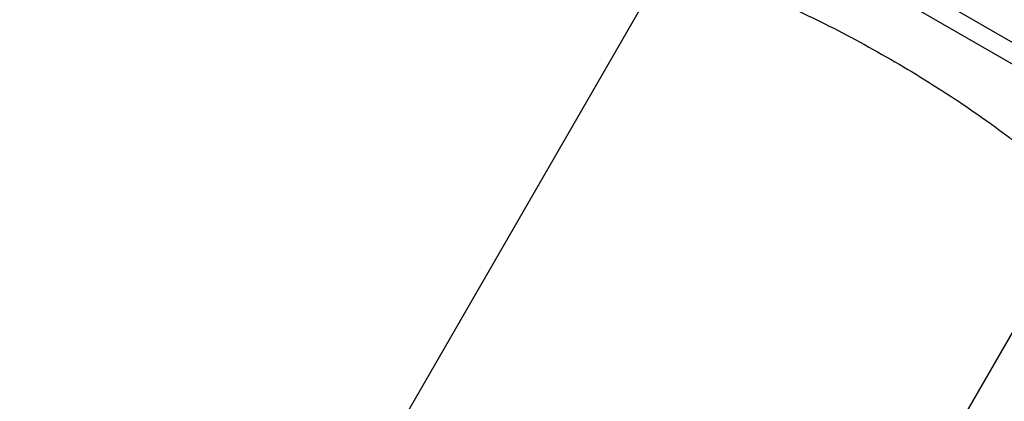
# Model space of a CAD drawing. Header units: millimetres. Extents: x 0 to 2550, y 0 to 1188.
# Tile 34 of 127: x 328.71 to 340.92, y 163.34 to 168.07. Entities that reach past the tile are written whole.
import ezdxf

# ---------------------------------------------------------------- set-up
doc = ezdxf.new("R2010")
doc.units = ezdxf.units.MM
doc.header["$LTSCALE"] = 46.255
doc.layers.add('M2200202_PBL638', color=7, linetype='CONTINUOUS')
doc.layers.add('M2200301_PBL740', color=7, linetype='CONTINUOUS')

msp = doc.modelspace()

# ---------------------------------------------------------------- linework, layer by layer
at = {"layer": 'M2200202_PBL638', "color": 7}
for p, q in [((344.1319, 165.9859), (335.8181, 170.7859)), ((344.015, 165.7834), (335.7012, 170.5834))]:
    msp.add_line(p, q, dxfattribs=at)
msp.add_open_spline([(336.7392, 168.678), (336.8005, 168.6851), (336.9477, 168.676), (337.194, 168.6249), (337.4958, 168.5333), (337.9886, 168.3494), (338.6712, 168.0367), (339.5121, 167.5841), (340.3245, 167.0821), (340.9366, 166.6474), (341.3423, 166.3125), (341.5725, 166.097), (341.7399, 165.9092), (341.8215, 165.7863), (341.8459, 165.7296)], degree=3, knots=[0, 0, 0, 0, 0.0308075, 0.0728345, 0.1256098, 0.1880222, 0.3354058, 0.5, 0.6645942, 0.8119778, 0.8743902, 0.9271655, 0.9691925, 1, 1, 1, 1], dxfattribs=at)
at = {"layer": 'M2200301_PBL740', "color": 7}
for p, q in [((327.1289, 152.1358), (336.645, 168.6181)), ((332.3251, 149.1358), (341.8412, 165.6181))]:
    msp.add_line(p, q, dxfattribs=at)

doc.saveas('drawing.dxf')
